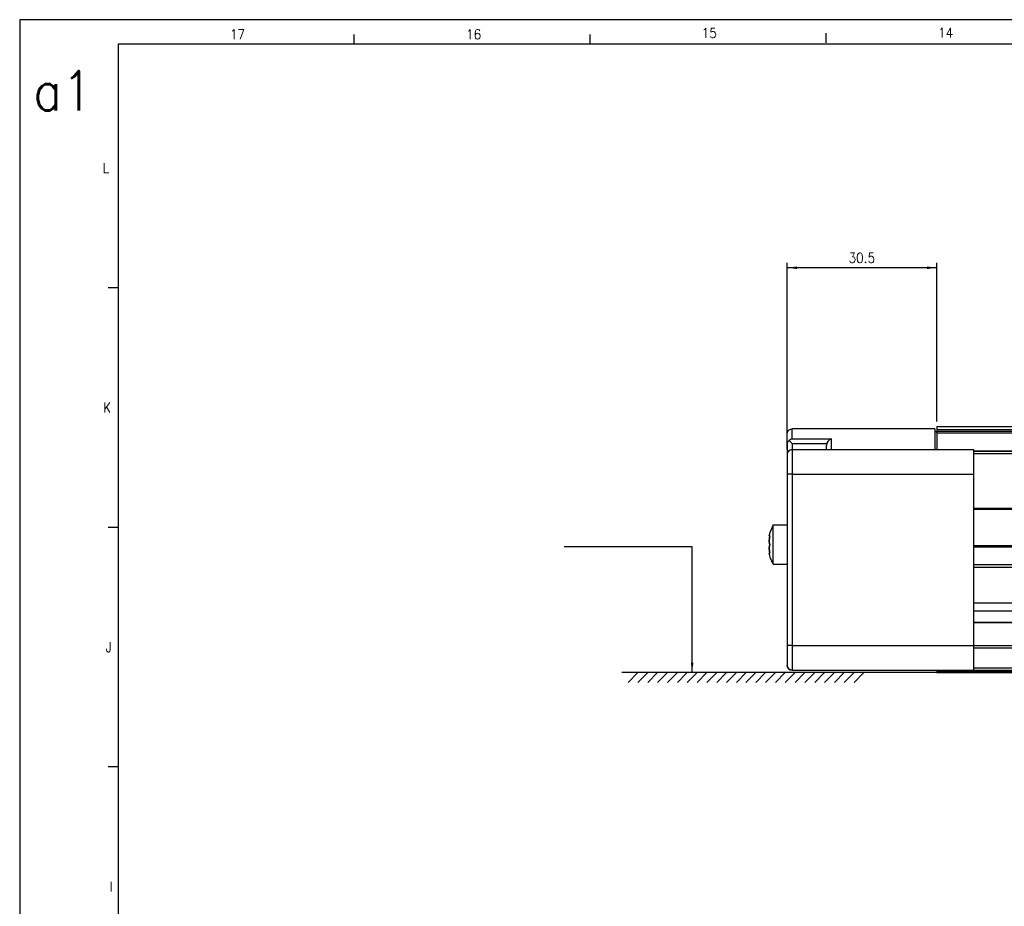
# Model space of a CAD drawing. Header units: inches. Extents: x -381 to 12428, y -418 to 176.
# Tile 6 of 32: x -381 to -181, y -5 to 176. Entities that reach past the tile are written whole.
import ezdxf

# ---------------------------------------------------------------- set-up
doc = ezdxf.new("R2010")
doc.units = ezdxf.units.IN
doc.layers.add('1', color=7, linetype='Continuous')
doc.styles.add('CONVERTER_12', font='txt.shx', dxfattribs={"width": 0.9})
doc.dimstyles.new('ME10_DIM_32', dxfattribs={"dimtxt": 2, "dimasz": 2, "dimexe": 1, "dimexo": 1, "dimgap": 1, "dimtad": 1, "dimdsep": 46, "dimtxsty": 'CONVERTER_12', "dimsah": 1, "dimcen": 0.09, "dimclrd": 2, "dimclre": 2, "dimclrt": 2, "dimadec": 0, "dimazin": 0, "dimtfac": 1, "dimtdec": 4, "dimtix": 1, "dimtmove": 0, "dimatfit": 3, "dimfxl": 1, "dimtolj": 1, "dimtzin": 0, "dimarcsym": 0})
doc.dimstyles.get("Standard").update_dxf_attribs({"dimtxt": 0.18, "dimasz": 0.18, "dimexe": 0.18, "dimexo": 0.0625, "dimgap": 0.09, "dimtad": 0, "dimtih": 1, "dimtoh": 1, "dimdec": 4, "dimzin": 0, "dimdsep": 46, "dimtxsty": 'Standard', "dimcen": 0.09, "dimadec": 0, "dimazin": 0, "dimtfac": 1, "dimtdec": 4, "dimtofl": 0, "dimtmove": 0, "dimatfit": 3, "dimfxl": 1, "dimtolj": 1, "dimtzin": 0, "dimarcsym": 0})

# ---------------------------------------------------------------- blocks, each defined once
blk = doc.blocks.new('Modulo_izq__K__1__61', base_point=(-228.7933707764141, 42.97385638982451))
at = {"color": 7, "linetype": 'Continuous'}
for p, q in [((-225.0045524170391, 91.97741947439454), (-224.8815055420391, 92.14655170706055)), ((-224.8815055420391, 92.14655170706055), (-224.8456168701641, 92.18452701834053)), ((-224.8456168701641, 92.18452701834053), (-224.7262321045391, 92.2864366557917)), ((-224.7262321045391, 92.2864366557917), (-224.5450797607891, 92.39096699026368)), ((-224.5450797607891, 92.39096699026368), (-224.5211539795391, 92.40130100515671)), ((-224.5211539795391, 92.40130100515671), (-224.3463492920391, 92.45556888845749)), ((-224.3463492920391, 92.45556888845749), (-224.1384208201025, 92.47742133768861)), ((-224.1384208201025, 90.46980334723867), (-224.1384208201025, 92.47742133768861)), ((-195.1384208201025, 92.47742133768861), (-224.1384208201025, 92.47742133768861)), ((-195.1384208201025, 92.47742133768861), (-195.1384208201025, 88.27742133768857)), ((-194.738420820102, 92.97385732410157), (-194.738420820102, 92.95676947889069)), ((-194.738420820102, 92.97385732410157), (-42.08377512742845, 92.97385732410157)), ((-194.738420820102, 92.95676947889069), (-194.738420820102, 92.35277231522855)), ((-194.738420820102, 92.95676947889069), (-42.0723832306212, 92.95676947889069)), ((-194.738420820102, 92.35277231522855), (-194.738420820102, 92.02748019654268)), ((-194.738420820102, 92.35277231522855), (-41.6697184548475, 92.3527723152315)), ((-225.1384208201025, 91.47742133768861), (-225.1329703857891, 91.58194980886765)), ((-225.1384208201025, 89.53779867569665), (-225.1384208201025, 91.47742133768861)), ((-225.1329703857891, 91.58194980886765), (-225.0895133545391, 91.7864366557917)), ((-225.0895133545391, 91.7864366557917), (-225.0624137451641, 91.86010608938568)), ((-225.0624137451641, 91.86010608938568), (-225.0045524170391, 91.97741947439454)), ((-224.7030241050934, 90.10240196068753), (-224.8456168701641, 90.02150593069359)), ((-224.5411735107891, 90.24490604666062), (-224.7030241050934, 90.10240196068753)), ((-224.7030241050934, 90.10240196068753), (-224.1384208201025, 89.53779867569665)), ((-224.5211539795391, 90.26015720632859), (-224.5411735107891, 90.24490604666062)), ((-224.1603141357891, 90.46167621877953), (-224.5211539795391, 90.26015720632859)), ((-224.1384208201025, 90.46980334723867), (-224.1603141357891, 90.46167621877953)), ((-224.1384208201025, 90.46980334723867), (-216.1384208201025, 90.46980334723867)), ((-216.5411735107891, 90.24490604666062), (-216.8456168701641, 89.9405389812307)), ((-216.5211539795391, 90.26015720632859), (-216.5411735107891, 90.24490604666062)), ((-216.1603141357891, 90.46167621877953), (-216.5211539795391, 90.26015720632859)), ((-216.1384208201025, 90.46980334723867), (-216.1603141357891, 90.46167621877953)), ((-216.1384208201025, 88.27742133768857), (-216.1384208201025, 90.46980334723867)), ((-195.1384208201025, 91.9774203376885), (-194.738420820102, 91.9774203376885)), ((-194.738420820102, 91.70264670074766), (-194.738420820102, 92.02748019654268)), ((-194.738420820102, 92.02748019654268), (-41.45285703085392, 92.02748017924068)), ((-194.738420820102, 91.70264670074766), (-194.738420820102, 88.27742402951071)), ((-194.738420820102, 91.70264670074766), (-41.23630137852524, 91.70264670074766)), ((-225.0624137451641, 89.79957828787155), (-225.1384208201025, 89.53779867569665)), ((-225.1384208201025, 89.53779867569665), (-225.1384208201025, 87.27742325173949)), ((-224.8456168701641, 90.02150593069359), (-225.0624137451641, 89.79957828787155)), ((-224.1384208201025, 89.53779867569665), (-217.0704254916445, 89.53779867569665)), ((-224.1384208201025, 89.53779867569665), (-224.1384208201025, 88.27742133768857)), ((-224.1384208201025, 88.27742133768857), (-224.1384208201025, 83.27742133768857)), ((-224.1384208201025, 88.27742133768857), (-187.238420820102, 88.27742133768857)), ((-217.0704254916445, 89.53779867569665), (-217.1384208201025, 89.14890978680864)), ((-217.1384208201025, 88.27742225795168), (-217.1384208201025, 89.14890978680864)), ((-217.0624137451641, 89.55960331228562), (-217.0704254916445, 89.53779867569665)), ((-216.8607535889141, 89.9204813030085), (-217.0624137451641, 89.55960331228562)), ((-216.8456168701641, 89.9405389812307), (-216.8607535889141, 89.9204813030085)), ((-187.238420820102, 88.27742133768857), (-187.238420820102, 83.27742133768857)), ((-225.1384208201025, 87.27742325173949), (-225.1384208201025, 83.27742133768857)), ((-42.76215098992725, 87.99142111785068), (-187.2384246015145, 87.99142111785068)), ((-187.2384237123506, 87.97385732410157), (-146.7384547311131, 87.97385732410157)), ((-187.2384194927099, 87.47385732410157), (-161.4906254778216, 87.47385732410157)), ((-224.1384208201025, 83.27742133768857), (-225.1384208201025, 83.27742133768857)), ((-225.1384208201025, 83.27742133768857), (-225.1384208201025, 48.47742133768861)), ((-224.1384208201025, 83.27742133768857), (-187.238420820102, 83.27742133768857)), ((-224.1384208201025, 83.27742133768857), (-224.1384208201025, 48.47742133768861)), ((-187.238420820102, 83.27742133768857), (-187.2383277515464, 48.47637599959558)), ((-187.2384391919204, 76.15687046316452), (-162.2406371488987, 76.15687046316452)), ((-187.2383294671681, 76.40687002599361), (-162.2405480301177, 76.40687002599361)), ((-227.9667106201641, 72.97742138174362), (-228.5560660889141, 71.71358189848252)), ((-227.9667106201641, 72.97742138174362), (-225.1383414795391, 72.97742138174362)), ((-227.9667106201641, 68.28282807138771), (-227.9667106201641, 72.97742138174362)), ((-228.7933707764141, 70.79283986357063), (-228.7921500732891, 70.82877621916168)), ((-228.7921500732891, 70.82877621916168), (-228.7933707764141, 70.79283986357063)), ((-228.7933707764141, 70.79283986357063), (-228.7831168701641, 70.7141425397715)), ((-228.7933707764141, 69.72939179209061), (-228.7421012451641, 70.30390045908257)), ((-228.7421012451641, 70.30390045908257), (-228.7933707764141, 69.72939179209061)), ((-228.7831168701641, 70.91420254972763), (-228.7921500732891, 70.82877621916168)), ((-228.7421012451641, 71.11835561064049), (-228.7831168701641, 70.91420254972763)), ((-228.7831168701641, 70.7141425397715), (-228.7421012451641, 70.67865822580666)), ((-228.7303824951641, 71.16472897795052), (-228.7421012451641, 71.11835561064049)), ((-228.7421012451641, 70.67865822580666), (-228.7303824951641, 70.6801135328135)), ((-228.6541017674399, 70.67865800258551), (-228.7421012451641, 70.67865822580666)), ((-228.7421012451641, 70.30390045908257), (-228.7303824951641, 70.36805031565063)), ((-228.7303824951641, 70.36805031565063), (-228.7421012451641, 70.30390045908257)), ((-228.6377628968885, 71.47742133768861), (-228.7303824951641, 71.16472897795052)), ((-228.6377628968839, 70.7451882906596), (-228.7303824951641, 70.36805031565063)), ((-228.7303824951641, 70.6801135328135), (-228.7203727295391, 70.68321488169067)), ((-228.7303824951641, 70.36805031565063), (-228.6541017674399, 70.67865800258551)), ((-228.7203727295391, 70.68321488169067), (-228.6377628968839, 70.7451882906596)), ((-228.5560660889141, 71.71358189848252), (-228.6377628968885, 71.47742133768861)), ((-228.7831168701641, 69.49673531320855), (-228.7933707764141, 69.72939179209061)), ((-228.7933707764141, 69.72939179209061), (-228.7831168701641, 69.49673531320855)), ((-228.7933707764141, 68.22545120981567), (-228.7831168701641, 68.45810578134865)), ((-228.7831168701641, 68.45810578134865), (-228.7933707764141, 68.22545120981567)), ((-228.7421012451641, 67.65097115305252), (-228.7933707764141, 68.22545120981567)), ((-228.7933707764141, 68.22545120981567), (-228.7421012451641, 67.65097115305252)), ((-228.7599235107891, 69.32606957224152), (-228.7831168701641, 69.49673531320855)), ((-228.7831168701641, 69.49673531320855), (-228.7599235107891, 69.32606957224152)), ((-228.7831168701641, 68.45810578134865), (-228.7599235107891, 68.62877342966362)), ((-228.7599235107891, 68.62877342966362), (-228.7831168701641, 68.45810578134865)), ((-228.7421012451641, 69.2424514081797), (-228.7599235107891, 69.32606957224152)), ((-228.7599235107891, 69.32606957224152), (-228.7421012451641, 69.2424514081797)), ((-228.7599235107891, 68.62877342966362), (-228.7421012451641, 68.71241257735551)), ((-228.7421012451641, 68.71241257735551), (-228.7599235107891, 68.62877342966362)), ((-228.7303824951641, 69.19808266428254), (-228.7421012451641, 69.2424514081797)), ((-228.7421012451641, 69.2424514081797), (-228.7303824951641, 69.19808266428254)), ((-228.7421012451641, 68.71241257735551), (-228.7303824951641, 68.75676034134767)), ((-228.7303824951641, 68.75676034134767), (-228.7421012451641, 68.71241257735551)), ((-228.6377628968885, 68.97742133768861), (-228.7303824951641, 69.19808266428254)), ((-228.7303824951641, 69.19808266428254), (-228.6377628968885, 68.97742133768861)), ((-228.7303824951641, 68.75676034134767), (-228.6377628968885, 68.97742133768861)), ((-228.6377628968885, 68.97742133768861), (-228.7303824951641, 68.75676034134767)), ((-227.9666240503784, 64.97742133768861), (-227.9667106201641, 68.28282807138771)), ((-187.2384390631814, 68.79084465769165), (-162.2406355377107, 68.79084465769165)), ((-187.2383296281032, 68.54084462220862), (-162.2405488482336, 68.54084462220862)), ((-228.7831168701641, 67.2406985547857), (-228.7933707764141, 67.16200325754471)), ((-228.7933707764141, 67.16200325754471), (-228.7921500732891, 67.12606690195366)), ((-228.7921500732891, 67.12606690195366), (-228.7933707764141, 67.16200325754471)), ((-228.7921500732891, 67.12606690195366), (-228.7831168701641, 67.04064057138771)), ((-228.7421012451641, 67.27618286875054), (-228.7831168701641, 67.2406985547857)), ((-228.7831168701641, 67.04064057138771), (-228.7421012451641, 66.83650849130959)), ((-228.7303824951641, 67.58679268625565), (-228.7421012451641, 67.65097115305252)), ((-228.7421012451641, 67.65097115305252), (-228.7303824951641, 67.58679268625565)), ((-228.6541012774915, 67.27618273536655), (-228.7421012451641, 67.27618286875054)), ((-228.7303824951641, 67.27472946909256), (-228.7421012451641, 67.27618286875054)), ((-228.7421012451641, 66.83650849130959), (-228.7303824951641, 66.7901141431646)), ((-228.6541012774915, 67.27618273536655), (-228.7303824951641, 67.58679268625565)), ((-228.7303824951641, 67.58679268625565), (-228.6377628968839, 67.20965438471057)), ((-228.7203727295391, 67.27162812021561), (-228.7303824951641, 67.27472946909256)), ((-228.7303824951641, 66.7901141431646), (-228.6377628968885, 66.47742133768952)), ((-228.6377628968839, 67.20965438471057), (-228.7203727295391, 67.27162812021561)), ((-228.5560660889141, 66.24125943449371), (-228.6377628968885, 66.47742133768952)), ((-227.9666240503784, 64.97742133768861), (-228.5560660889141, 66.24125943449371)), ((-227.9666240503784, 64.97742133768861), (-225.1383414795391, 64.97742162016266)), ((-187.2384393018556, 64.41212711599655), (-162.2406363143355, 64.41212711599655)), ((-187.2383331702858, 64.91212667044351), (-162.240564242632, 64.91212667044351)), ((-187.2383247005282, 57.14566568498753), (-162.2405270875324, 57.14566568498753)), ((-162.24063405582, 55.47742138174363), (-187.2384372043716, 55.47742138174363)), ((-187.2383342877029, 53.19150753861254), (-146.9560491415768, 53.19150753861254)), ((-187.2383253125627, 53.1602972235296), (-146.9247819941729, 53.1602972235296)), ((-225.1384208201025, 48.47742133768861), (-225.1384208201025, 44.47742133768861)), ((-224.1384208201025, 48.47742133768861), (-225.1384208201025, 48.47742133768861)), ((-224.1384208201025, 48.47742133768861), (-224.1384208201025, 43.47742133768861)), ((-224.1384208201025, 48.47742133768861), (-187.2383277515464, 48.47637599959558)), ((-187.2383277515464, 48.47637599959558), (-187.238420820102, 43.47742133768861)), ((-187.2383277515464, 48.47637599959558), (-41.41542841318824, 48.47637584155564)), ((-187.2383241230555, 48.04290367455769), (-41.70440985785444, 48.04290367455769)), ((-225.1329703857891, 44.3728929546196), (-225.1384208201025, 44.47742133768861)), ((-225.1266286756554, 44.34305179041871), (-225.1329703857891, 44.3728929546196)), ((-225.0895133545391, 44.16840420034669), (-225.1113545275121, 44.27117869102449)), ((-225.0624137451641, 44.09473858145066), (-225.0895133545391, 44.16840420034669)), ((-225.0045524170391, 43.97742138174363), (-225.0624137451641, 44.09473858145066)), ((-224.8815055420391, 43.8082910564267), (-225.0045524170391, 43.97742138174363)), ((-224.8455276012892, 43.77031455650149), (-224.8815055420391, 43.8082910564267)), ((-224.7927299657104, 43.72521121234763), (-224.8455276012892, 43.77031455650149)), ((-224.7262321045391, 43.66840420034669), (-224.7669515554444, 43.70318953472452)), ((-224.5450797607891, 43.56387577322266), (-224.7262321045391, 43.66840420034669)), ((-224.5211539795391, 43.55354175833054), (-224.5450797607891, 43.56387577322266)), ((-224.4922095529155, 43.54455599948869), (-224.5211539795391, 43.55354175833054)), ((-224.3463492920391, 43.49927387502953), (-224.4568511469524, 43.53357902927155)), ((-224.1384208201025, 43.47742133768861), (-224.3463492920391, 43.49927387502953)), ((-224.1384208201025, 43.47742133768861), (-187.238420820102, 43.47742133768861)), ((-195.1384208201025, 43.47742133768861), (-195.1384208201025, 43.44742133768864)), ((-195.1384208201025, 43.44742133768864), (-194.738420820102, 43.44742085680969)), ((-194.738420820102, 43.47385638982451), (-194.738420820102, 43.44742085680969)), ((-194.738420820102, 43.47385638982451), (-41.08377450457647, 43.47385638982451)), ((-194.738420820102, 43.44742085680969), (-194.738420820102, 43.22385638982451)), ((-194.738420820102, 43.22385638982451), (-194.738420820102, 42.97385638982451)), ((-194.738420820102, 43.22385638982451), (-40.91710804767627, 43.22385638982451)), ((-194.738420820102, 42.97385638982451), (-41.08377471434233, 42.97385638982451)), ((-187.2384194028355, 43.97385638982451), (-41.41710783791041, 43.97385638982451))]:
    blk.add_line(p, q, dxfattribs=at)
for centre, radius, start, end in [((-224.1384208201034, 87.27742133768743), 1.000000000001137, 89.99999999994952, 179.999890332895), ((-224.1384208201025, 44.47742133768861), 1, 180, 270)]:
    blk.add_arc(centre, radius, start, end, dxfattribs=at)
blk = doc.blocks.new('F-114__64', base_point=(-228.7933707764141, 42.97385638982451))
blk.add_blockref('Modulo_izq__K__1__61', (-228.7933707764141, 42.97385638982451))
blk = doc.blocks.new('*D105')
at = {"layer": '1', "color": 2, "linetype": 'Continuous'}
for p, q in [((-225.1384208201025, 88.27742325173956), (-225.1384208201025, 126.2273379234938)), ((-194.7384208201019, 93.97385732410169), (-194.7384208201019, 126.2273379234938)), ((-194.7384208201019, 125.2273379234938), (-225.1384208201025, 125.2273379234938))]:
    blk.add_line(p, q, dxfattribs=at)
at = {"layer": '1', "color": 2}
for points in [[(-223.1384208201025, 125.4906429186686), (-223.1384208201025, 124.964032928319), (-225.1384208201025, 125.2273379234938)], [(-196.7384208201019, 124.964032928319), (-196.7384208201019, 125.4906429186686), (-194.7384208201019, 125.2273379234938)]]:
    blk.add_solid(points, dxfattribs=at)
at = {"layer": '1', "color": 2, "insert": (-212.6634208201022, 126.2273379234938), "char_height": 2, "attachment_point": 7, "rotation": 0.00013888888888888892, "line_spacing_factor": 0.60024009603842, "style": 'CONVERTER_12'}
blk.add_mtext('30.5', dxfattribs=at)
blk = doc.blocks.new('Marco_a1', base_point=(38.86876955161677, -121.3796663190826))
at = {"layer": '1', "color": 2, "linetype": 'Continuous'}
for p, q in [((458.8687695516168, 175.6203336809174), (-381.1312304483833, 175.6203336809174)), ((-381.1312304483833, 175.6203336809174), (-381.1312304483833, -418.3796663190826)), ((-313.1900539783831, 172.6203336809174), (-313.1900539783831, 170.6203336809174)), ((-265.2488775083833, 172.6203336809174), (-265.2488775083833, 170.6203336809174)), ((-217.3077010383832, 172.9039942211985), (-217.3077010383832, 170.9039942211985)), ((-361.1312304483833, 121.1536670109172), (-363.1312304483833, 121.1536670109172)), ((-361.1312304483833, 72.48700035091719), (-363.1312304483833, 72.48700035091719)), ((-361.1312304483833, 23.82033368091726), (-363.1312304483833, 23.82033368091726))]:
    blk.add_line(p, q, dxfattribs=at)
at = {"layer": '1', "color": 7, "linetype": 'Continuous'}
for p, q in [((453.8687695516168, 170.6203336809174), (-361.1312304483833, 170.6203336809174)), ((-361.1312304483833, 170.6203336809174), (-361.1312304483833, -413.3796663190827))]:
    blk.add_line(p, q, dxfattribs=at)
at = {"layer": '1', "color": 2, "char_height": 2, "attachment_point": 4, "line_spacing_factor": 1.20048019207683, "style": 'CONVERTER_12'}
for s, insert in [('15', (-242.5243074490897, 172.9167099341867)), ('14', (-194.4702152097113, 172.9788756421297)), ('17', (-338.4067095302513, 172.6451371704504)), ('16', (-290.4096025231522, 172.6451371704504)), ('L', (-364.2475220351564, 145.4870003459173)), ('K', (-364.1646240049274, 96.8203336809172)), ('J', (-363.6353988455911, 48.15366701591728)), ('I', (-362.8674942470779, -0.51299965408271))]:
    blk.add_mtext(s, dxfattribs=dict(at, insert=insert))
at = {"layer": '1', "color": 6, "insert": (-378.3951860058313, 161.1930653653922), "char_height": 8, "attachment_point": 4, "line_spacing_factor": 1.20048019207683, "style": 'CONVERTER_12'}
blk.add_mtext('a1', dxfattribs=at)
blk = doc.blocks.new('Top', base_point=(38.86876955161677, -121.3796663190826))
blk.add_blockref('Marco_a1', (38.86876955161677, -121.3796663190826))
blk = doc.blocks.new('_dummy_frame', base_point=(-381.1312304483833, -418.3796663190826))
blk.add_blockref('Top', (38.86876955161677, -121.3796663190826))
blk = doc.blocks.new('Inferior1', base_point=(2039.084070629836, 68.72385654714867))
at = {"layer": '1', "color": 7, "linetype": 'Continuous'}
for p, q in [((-194.7384208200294, 42.9738563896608), (-258.7384208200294, 42.9738563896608)), ((-255.460117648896, 42.9738563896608), (-257.460117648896, 40.9738563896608)), ((-253.461231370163, 42.9738563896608), (-255.461231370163, 40.9738563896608)), ((-251.463356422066, 42.9738563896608), (-253.461231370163, 40.9738563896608)), ((-249.46566322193, 42.9738563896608), (-251.46566322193, 40.9738563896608)), ((-247.456571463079, 42.9738563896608), (-249.456571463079, 40.9738563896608)), ((-245.457685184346, 42.9738563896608), (-247.4576851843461, 40.9738563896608)), ((-243.459810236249, 42.9738563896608), (-245.457685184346, 40.9738563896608)), ((-241.462117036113, 42.9738563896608), (-243.462117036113, 40.9738563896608)), ((-239.455939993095, 42.9738563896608), (-241.455939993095, 40.9738563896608)), ((-237.457053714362, 42.9738563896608), (-239.4570537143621, 40.9738563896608)), ((-235.459178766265, 42.9738563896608), (-237.457053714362, 40.9738563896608)), ((-233.461485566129, 42.9738563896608), (-235.461485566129, 40.9738563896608)), ((-231.538571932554, 42.9738563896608), (-233.538571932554, 40.9738563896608)), ((-229.539685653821, 42.9738563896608), (-231.539685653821, 40.9738563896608)), ((-227.541810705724, 42.9738563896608), (-229.539685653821, 40.9738563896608)), ((-225.544117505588, 42.9738563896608), (-227.544117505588, 40.9738563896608)), ((-223.535025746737, 42.9738563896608), (-225.535025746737, 40.9738563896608)), ((-221.536139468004, 42.9738563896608), (-223.536139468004, 40.9738563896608)), ((-219.538264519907, 42.9738563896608), (-221.536139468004, 40.9738563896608)), ((-217.540571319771, 42.9738563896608), (-219.540571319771, 40.9738563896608)), ((-215.534394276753, 42.9738563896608), (-217.534394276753, 40.9738563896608)), ((-213.53550799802, 42.9738563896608), (-215.53550799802, 40.9738563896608)), ((-211.537633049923, 42.9738563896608), (-213.53550799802, 40.9738563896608)), ((-209.539939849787, 42.9738563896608), (-211.539939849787, 40.9738563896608))]:
    blk.add_line(p, q, dxfattribs=at)
at = {"layer": '1', "color": 2}
blk.add_solid([(-244.7246022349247, 44.9738563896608), (-244.1979922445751, 44.9738563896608), (-244.4612972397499, 42.9738563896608)], dxfattribs=at)
blk.add_blockref('F-114__64', (-228.7933707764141, 42.97385638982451))
at = {"layer": '1'}
dim = blk.add_linear_dim(base=(-194.7384208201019, 125.2273379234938), p1=(-225.1384208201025, 87.27742325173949), p2=(-194.738420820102, 92.97385732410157), text='30.5', dimstyle='ME10_DIM_32', dxfattribs=at)
dim.commit()
dim.dimension.update_dxf_attribs({"geometry": '*D105', "text_midpoint": (-209.9384208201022, 127.2273379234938), "text_rotation": 0.00013888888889})
at = {"layer": '1', "color": 2, "linetype": 'Continuous', "has_arrowhead": 0}
blk.add_leader([(-244.4612972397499, 42.9738563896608), (-244.4612972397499, 68.50869974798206), (-270.4612972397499, 68.50869974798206)], dimstyle='Standard', dxfattribs=at)

msp = doc.modelspace()

# ---------------------------------------------------------------- block references
msp.add_blockref('Inferior1', (2039.084070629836, 68.72385654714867))
at = {"layer": '1'}
msp.add_blockref('_dummy_frame', (-381.1312304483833, -418.3796663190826), dxfattribs=at)

doc.saveas('drawing.dxf')
